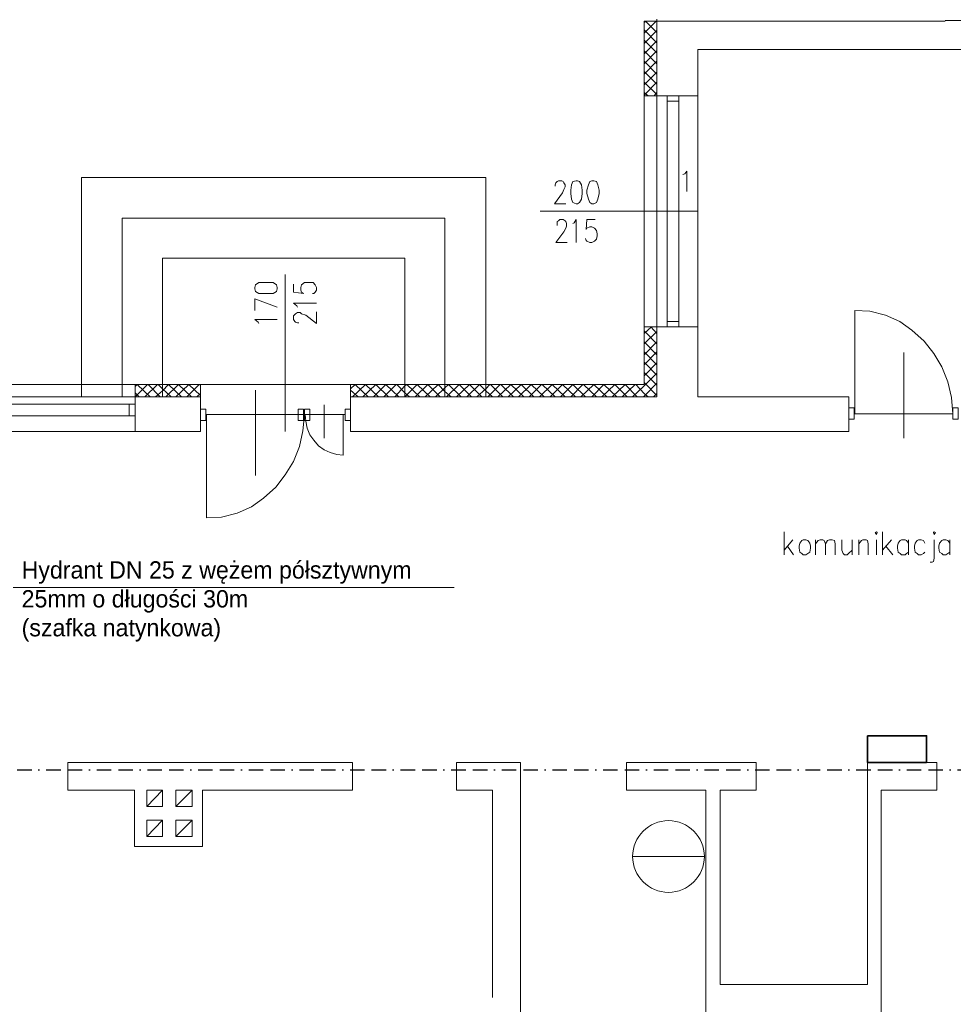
# Model space of a CAD drawing. Header units: centimetres. Extents: x -16053 to 7031, y -7778 to 254.
# Tile 31 of 256: x -12214 to -11405, y -5436 to -4584. Entities that reach past the tile are written whole.
import ezdxf

# ---------------------------------------------------------------- set-up
doc = ezdxf.new("R2010")
doc.units = ezdxf.units.CM
doc.header["$MEASUREMENT"] = 0
doc.linetypes.add('BORDER', pattern=[1.75, 0.5, -0.25, 0.5, -0.25, 0, -0.25])
doc.layers.get('0').update_dxf_attribs({"linetype": 'CONTINUOUS'})
doc.layers.add('ELEKTRYKA', color=1, linetype='CONTINUOUS')
doc.layers.add('konstrukcja', color=250, linetype='CONTINUOUS', lineweight=15)
doc.layers.add('T - opisy', color=250, linetype='CONTINUOUS', lineweight=13)
doc.styles.add('trafik_verdana', font='txt')

msp = doc.modelspace()

# ---------------------------------------------------------------- linework, layer by layer
at = {"linetype": 'ByBlock', "lineweight": 35}
msp.add_lwpolyline([(-11479.23, -5203.705), (-11428.132, -5203.705), (-11428.132, -5226.768), (-11479.23, -5226.768)], close=True, dxfattribs=at)
at = {"layer": 'ELEKTRYKA', "linetype": 'BORDER', "ltscale": 25}
msp.add_lwpolyline([(-12609.485, -6225.329), (-12624.977, -6225.329), (-12624.977, -6132.845), (-12409.881, -6132.845), (-12409.881, -5233.161), (-10738.414, -5233.161), (-10738.414, -4712.838), (-10694.447, -4712.838), (-10704.657, -4706.783), (-10752.032, -4706.783), (-10752.032, -3061.598), (-10703.907, -2995.998), (-10753.459, -2896.809), (-10753.459, -777.342), (-12488.499, -777.342), (-12488.499, -593.274), (-12615.893, -593.274), (-12615.893, -571.816)], dxfattribs=at)
at = {"layer": 'konstrukcja', "linetype": 'Continuous'}
for points in [[(-11661.66, -4584.731), (-11672.842, -4584.731), (-11672.842, -4899.57), (-13021.06, -4899.57), (-13021.06, -4910.163)], [(-11672.842, -4585.908), (-11671.076, -4584.731)], [(-11672.842, -4595.323), (-11662.249, -4584.731)], [(-11661.66, -4594.735), (-11671.665, -4584.731)], [(-11661.66, -4585.908), (-11662.249, -4584.731)], [(-11661.66, -4584.731), (-11661.66, -4582.965)], [(-11661.66, -4584.731), (-11661.66, -4649.464)], [(-11661.66, -4584.731), (-11412.143, -4584.731)], [(-11412.143, -4584.142), (-11282.088, -4584.142)], [(-11661.66, -4603.562), (-11672.842, -4592.381)], [(-11672.842, -4604.151), (-11661.66, -4592.969)], [(-11661.66, -4612.389), (-11672.842, -4601.208)], [(-11672.842, -4612.978), (-11661.66, -4601.797)], [(-11672.842, -4621.805), (-11661.66, -4610.624)], [(-11661.66, -4621.805), (-11672.842, -4610.624)], [(-11412.143, -4609.447), (-11626.351, -4609.447), (-11626.351, -4649.464)], [(-11282.088, -4609.447), (-11412.143, -4609.447)], [(-11672.842, -4630.632), (-11661.66, -4619.451)], [(-11661.66, -4630.632), (-11672.842, -4619.451)], [(-11661.66, -4639.46), (-11672.842, -4628.278)], [(-11672.842, -4640.048), (-11661.66, -4628.867)], [(-11672.842, -4648.875), (-11661.66, -4637.694)], [(-11661.66, -4648.287), (-11672.842, -4637.694)], [(-11669.311, -4649.464), (-11672.842, -4646.522)], [(-11664.014, -4649.464), (-11661.66, -4646.522)], [(-11661.66, -4649.464), (-11672.842, -4649.464)], [(-11626.351, -4649.464), (-11661.66, -4649.464)], [(-11661.66, -4849.549), (-11661.66, -4649.464)], [(-11652.833, -4654.172), (-11642.829, -4654.172), (-11642.829, -4649.464), (-11652.833, -4649.464), (-11652.833, -4654.172)], [(-11652.833, -4649.464), (-11652.833, -4844.841), (-11642.829, -4844.841), (-11642.829, -4649.464), (-11652.833, -4649.464)], [(-11626.351, -4849.549), (-11626.351, -4649.464)], [(-11672.842, -4717.728), (-11672.842, -4693.012)], [(-11672.842, -4707.135), (-11672.842, -4703.016)], [(-11661.66, -4707.135), (-11661.66, -4703.016)], [(-11639.298, -4717.728), (-11637.533, -4717.14), (-11635.767, -4714.786), (-11635.767, -4732.44)], [(-11809.959, -4910.163), (-11809.959, -4720.082), (-12160.107, -4720.082), (-12160.107, -4910.163)], [(-11749.933, -4727.732), (-11749.933, -4726.555), (-11749.345, -4724.79), (-11748.168, -4723.613), (-11746.991, -4723.025), (-11744.048, -4723.025), (-11742.871, -4723.613), (-11742.283, -4724.79), (-11741.106, -4726.555), (-11741.106, -4728.321), (-11742.283, -4730.675), (-11743.46, -4733.617), (-11750.522, -4743.033), (-11740.517, -4743.033)], [(-11731.69, -4723.025), (-11734.633, -4723.613), (-11735.81, -4726.555), (-11736.398, -4731.263), (-11736.398, -4734.206), (-11735.81, -4738.914), (-11734.633, -4741.856), (-11731.69, -4743.033), (-11730.513, -4743.033), (-11728.748, -4741.856), (-11726.982, -4738.914), (-11726.394, -4734.206), (-11726.394, -4731.263), (-11726.982, -4726.555), (-11728.748, -4723.613), (-11730.513, -4723.025), (-11731.69, -4723.025)], [(-11718.155, -4723.025), (-11719.92, -4723.613), (-11721.097, -4726.555), (-11722.274, -4731.263), (-11722.274, -4734.206), (-11721.097, -4738.914), (-11719.92, -4741.856), (-11718.155, -4743.033), (-11716.39, -4743.033), (-11714.036, -4741.856), (-11712.859, -4738.914), (-11711.682, -4734.206), (-11711.682, -4731.263), (-11712.859, -4726.555), (-11714.036, -4723.613), (-11716.39, -4723.025), (-11718.155, -4723.025)], [(-11626.351, -4749.506), (-11762.88, -4749.506)], [(-11845.268, -4910.163), (-11845.268, -4755.391), (-12124.798, -4755.391), (-12124.798, -4910.163)], [(-11748.168, -4761.865), (-11748.168, -4760.099), (-11748.168, -4758.334), (-11746.991, -4757.745), (-11745.814, -4756.568), (-11742.871, -4756.568), (-11741.106, -4757.745), (-11740.517, -4758.334), (-11739.929, -4760.099), (-11739.929, -4762.453), (-11740.517, -4764.218), (-11742.283, -4767.161), (-11749.345, -4776.577), (-11739.34, -4776.577)], [(-11734.633, -4760.099), (-11733.456, -4759.511), (-11731.69, -4756.568), (-11731.69, -4776.577)], [(-11715.213, -4756.568), (-11722.274, -4756.568), (-11722.863, -4765.395), (-11722.274, -4764.218), (-11719.92, -4763.042), (-11718.155, -4763.042), (-11715.801, -4764.218), (-11714.036, -4765.984), (-11713.447, -4768.926), (-11713.447, -4770.692), (-11714.036, -4773.634), (-11715.801, -4775.4), (-11718.155, -4776.577), (-11719.92, -4776.577), (-11722.274, -4775.4), (-11722.863, -4774.811), (-11723.451, -4773.046)], [(-11879.988, -4910.163), (-11879.988, -4790.112), (-12090.077, -4790.112), (-12090.077, -4910.163)], [(-11983.562, -4804.235), (-11983.562, -4940.175)], [(-12010.044, -4816.594), (-12009.455, -4818.948), (-12006.513, -4820.713), (-12001.805, -4820.713), (-11998.862, -4820.713), (-11994.154, -4820.713), (-11991.212, -4818.948), (-11990.624, -4816.594), (-11990.624, -4815.417), (-11991.212, -4813.063), (-11994.154, -4811.297), (-11998.862, -4811.297), (-12001.805, -4811.297), (-12006.513, -4811.297), (-12009.455, -4813.063), (-12010.044, -4815.417), (-12010.044, -4816.594)], [(-11976.5, -4812.474), (-11976.5, -4819.536), (-11967.673, -4820.713), (-11969.438, -4819.536), (-11970.027, -4817.771), (-11970.027, -4815.417), (-11969.438, -4813.063), (-11967.084, -4811.297), (-11964.142, -4811.297), (-11962.376, -4811.297), (-11959.434, -4811.297), (-11957.668, -4813.063), (-11956.491, -4815.417), (-11956.491, -4817.771), (-11957.668, -4819.536), (-11958.845, -4820.713), (-11960.022, -4820.713)], [(-12010.044, -4835.425), (-12010.044, -4825.421), (-11990.624, -4832.483)], [(-11972.969, -4832.483), (-11973.557, -4831.306), (-11976.5, -4828.952), (-11956.491, -4828.952)], [(-12006.513, -4846.606), (-12007.101, -4845.429), (-12010.044, -4843.075), (-11990.624, -4843.075)], [(-11971.792, -4846.018), (-11972.969, -4846.018), (-11974.734, -4845.429), (-11975.323, -4844.841), (-11976.5, -4843.075), (-11976.5, -4840.133), (-11975.323, -4838.956), (-11974.734, -4838.368), (-11972.969, -4837.191), (-11970.615, -4837.191), (-11969.438, -4838.368), (-11965.907, -4839.545), (-11956.491, -4846.606), (-11956.491, -4836.602)], [(-11405.46, -4924.875), (-11406.637, -4910.751), (-11409.579, -4897.216), (-11414.876, -4884.269), (-11421.938, -4872.5), (-11430.176, -4861.907), (-11440.769, -4852.491), (-11451.362, -4844.841), (-11463.72, -4839.545), (-11477.255, -4836.014), (-11490.202, -4835.425)], [(-11490.202, -4924.875), (-11490.202, -4835.425)], [(-11672.842, -4855.434), (-11666.368, -4849.549)], [(-11661.66, -4849.549), (-11672.842, -4849.549)], [(-11661.66, -4855.434), (-11666.957, -4849.549)], [(-11626.351, -4849.549), (-11661.66, -4849.549)], [(-11661.66, -4849.549), (-11661.66, -4910.163)], [(-11626.351, -4849.549), (-11661.66, -4849.549)], [(-11652.833, -4849.549), (-11642.829, -4849.549), (-11642.829, -4844.841), (-11652.833, -4844.841), (-11652.833, -4849.549)], [(-11626.351, -4849.549), (-11626.351, -4910.163)], [(-11661.66, -4864.261), (-11672.842, -4853.08)], [(-11672.842, -4864.261), (-11661.66, -4853.668)], [(-11672.842, -4873.677), (-11661.66, -4862.495)], [(-11661.66, -4873.677), (-11672.842, -4862.495)], [(-11672.842, -4882.504), (-11661.66, -4871.323)], [(-11661.66, -4882.504), (-11672.842, -4871.323)], [(-11447.831, -4946.06), (-11447.831, -4871.911)], [(-11661.66, -4891.331), (-11672.842, -4880.15)], [(-11672.842, -4891.92), (-11661.66, -4880.738)], [(-11682.846, -4910.163), (-11672.842, -4900.747), (-11661.66, -4889.566)], [(-11661.66, -4900.158), (-11672.842, -4888.977)], [(-12113.617, -4901.335), (-12111.851, -4899.57)], [(-12113.617, -4910.163), (-12103.024, -4899.57)], [(-12113.617, -4910.163), (-12113.617, -4899.57)], [(-12100.67, -4910.163), (-12111.851, -4899.57)], [(-12105.378, -4910.163), (-12094.197, -4899.57)], [(-12091.843, -4910.163), (-12102.436, -4899.57)], [(-12095.962, -4910.163), (-12090.077, -4904.866), (-12084.781, -4899.57)], [(-12082.427, -4910.163), (-12090.077, -4903.101), (-12093.608, -4899.57)], [(-12087.135, -4910.163), (-12075.954, -4899.57)], [(-12073.6, -4910.163), (-12084.781, -4899.57)], [(-12078.308, -4910.163), (-12067.127, -4899.57)], [(-12064.773, -4910.163), (-12075.954, -4899.57)], [(-12068.892, -4910.163), (-12058.299, -4899.57)], [(-12057.122, -4908.986), (-12067.127, -4899.57)], [(-12057.122, -4900.158), (-12057.711, -4899.57)], [(-12057.122, -4910.163), (-12057.122, -4899.57)], [(-11927.067, -4903.101), (-11922.948, -4899.57)], [(-11927.067, -4910.163), (-11927.067, -4899.57)], [(-11925.302, -4910.163), (-11914.12, -4899.57)], [(-11911.767, -4910.163), (-11922.948, -4899.57)], [(-11895.289, -4899.57), (-11920.005, -4899.57)], [(-11916.474, -4910.163), (-11905.293, -4899.57)], [(-11915.297, -4899.57), (-11910.001, -4899.57)], [(-11902.939, -4910.163), (-11914.12, -4899.57)], [(-11907.059, -4910.163), (-11896.466, -4899.57)], [(-11894.112, -4910.163), (-11905.293, -4899.57)], [(-11898.231, -4910.163), (-11887.639, -4899.57)], [(-11885.285, -4910.163), (-11896.466, -4899.57)], [(-11888.816, -4910.163), (-11879.988, -4900.747)], [(-11879.988, -4906.632), (-11887.05, -4899.57)], [(-11879.988, -4900.747), (-11878.223, -4899.57)], [(-11879.988, -4910.163), (-11869.396, -4899.57)], [(-11867.042, -4910.163), (-11878.223, -4899.57)], [(-11871.161, -4910.163), (-11859.98, -4899.57)], [(-11858.214, -4910.163), (-11869.396, -4899.57)], [(-11862.334, -4910.163), (-11851.153, -4899.57)], [(-11849.387, -4910.163), (-11859.98, -4899.57)], [(-11853.507, -4910.163), (-11845.268, -4902.512)], [(-11845.268, -4905.455), (-11851.153, -4899.57)], [(-11845.268, -4902.512), (-11842.325, -4899.57)], [(-11844.091, -4910.163), (-11832.91, -4899.57)], [(-11831.144, -4910.163), (-11842.325, -4899.57)], [(-11835.264, -4910.163), (-11824.082, -4899.57)], [(-11822.317, -4910.163), (-11832.91, -4899.57)], [(-11826.436, -4910.163), (-11815.255, -4899.57)], [(-11813.49, -4910.163), (-11824.082, -4899.57)], [(-11817.609, -4910.163), (-11809.959, -4903.101), (-11806.428, -4899.57)], [(-11809.959, -4904.866), (-11815.255, -4899.57)], [(-11808.193, -4910.163), (-11797.6, -4899.57)], [(-11795.247, -4910.163), (-11805.839, -4899.57)], [(-11799.366, -4910.163), (-11788.185, -4899.57)], [(-11785.831, -4910.163), (-11797.012, -4899.57)], [(-11790.539, -4910.163), (-11779.357, -4899.57)], [(-11777.004, -4910.163), (-11788.185, -4899.57)], [(-11781.711, -4910.163), (-11770.53, -4899.57)], [(-11768.176, -4910.163), (-11779.357, -4899.57)], [(-11772.296, -4910.163), (-11761.703, -4899.57)], [(-11759.349, -4910.163), (-11770.53, -4899.57)], [(-11763.468, -4910.163), (-11752.287, -4899.57)], [(-11749.933, -4910.163), (-11761.114, -4899.57)], [(-11754.053, -4910.163), (-11743.46, -4899.57)], [(-11741.106, -4910.163), (-11752.287, -4899.57)], [(-11745.225, -4910.163), (-11734.633, -4899.57)], [(-11732.279, -4910.163), (-11743.46, -4899.57)], [(-11736.398, -4910.163), (-11725.805, -4899.57)], [(-11723.451, -4910.163), (-11734.633, -4899.57)], [(-11727.571, -4910.163), (-11716.39, -4899.57)], [(-11714.036, -4910.163), (-11725.217, -4899.57)], [(-11718.155, -4910.163), (-11707.562, -4899.57)], [(-11705.208, -4910.163), (-11716.39, -4899.57)], [(-11709.328, -4910.163), (-11698.147, -4899.57)], [(-11696.381, -4910.163), (-11707.562, -4899.57)], [(-11700.5, -4910.163), (-11689.319, -4899.57)], [(-11687.554, -4910.163), (-11698.147, -4899.57)], [(-11691.673, -4910.163), (-11680.492, -4899.57)], [(-11678.727, -4910.163), (-11689.319, -4899.57)], [(-11672.842, -4907.22), (-11679.904, -4899.57)], [(-11673.43, -4910.163), (-11672.842, -4909.574), (-11661.66, -4898.393)], [(-11661.66, -4908.986), (-11672.842, -4897.805)], [(-12113.617, -4910.163), (-12374.316, -4910.163)], [(-12110.086, -4910.163), (-12113.617, -4906.632)], [(-12113.617, -4910.163), (-12113.617, -4940.175)], [(-12057.122, -4910.163), (-12113.617, -4910.163)], [(-12060.065, -4910.163), (-12057.122, -4907.22)], [(-12057.122, -4910.163), (-12057.122, -4940.175)], [(-12009.455, -4904.278), (-12009.455, -4978.427)], [(-11920.594, -4910.163), (-11927.067, -4904.278)], [(-11927.067, -4910.163), (-11927.067, -4940.175)], [(-11661.66, -4910.163), (-11927.067, -4910.163)], [(-11915.297, -4910.163), (-11910.001, -4910.163)], [(-11875.869, -4910.163), (-11879.988, -4906.632)], [(-11839.971, -4910.163), (-11845.268, -4905.455)], [(-11804.074, -4910.163), (-11809.959, -4904.866)], [(-11669.311, -4910.163), (-11672.842, -4907.22)], [(-11664.603, -4910.163), (-11661.66, -4907.22)], [(-11626.351, -4910.163), (-11495.498, -4910.163)], [(-11495.498, -4910.163), (-11495.498, -4940.175)], [(-12369.019, -4926.64), (-12118.913, -4926.64), (-12118.913, -4916.636), (-12369.019, -4916.636), (-12369.019, -4926.64)], [(-12113.617, -4926.64), (-12113.617, -4916.636), (-12118.913, -4916.636), (-12118.913, -4926.64), (-12113.617, -4926.64)], [(-11950.018, -4917.225), (-11950.018, -4946.06)], [(-11495.498, -4919.578), (-11495.498, -4929.583), (-11490.79, -4929.583), (-11490.79, -4919.578), (-11495.498, -4919.578)], [(-11400.752, -4919.578), (-11400.752, -4929.583), (-11405.46, -4929.583), (-11405.46, -4919.578), (-11400.752, -4919.578)], [(-12057.122, -4930.76), (-12057.122, -4920.755), (-12052.414, -4920.755), (-12052.414, -4930.76), (-12057.122, -4930.76)], [(-11967.084, -4925.463), (-12052.414, -4925.463)], [(-11967.084, -4925.463), (-11968.261, -4939.587), (-11971.204, -4953.122), (-11976.5, -4966.069), (-11983.562, -4977.838), (-11991.8, -4988.431), (-12002.393, -4997.847), (-12012.986, -5005.497), (-12025.344, -5010.794), (-12038.879, -5014.325), (-12051.826, -5014.913)], [(-12051.826, -4925.463), (-12051.826, -5014.913)], [(-11967.673, -4930.76), (-11967.673, -4920.755), (-11972.38, -4920.755), (-11972.38, -4930.76), (-11967.673, -4930.76)], [(-11967.673, -4925.463), (-11931.775, -4925.463)], [(-11967.084, -4930.76), (-11967.084, -4920.755), (-11962.376, -4920.755), (-11962.376, -4930.76), (-11967.084, -4930.76)], [(-11966.496, -4925.463), (-11965.907, -4931.348), (-11964.73, -4937.233), (-11962.376, -4943.118), (-11958.845, -4947.826), (-11954.726, -4952.534), (-11950.018, -4956.065), (-11944.722, -4958.418), (-11938.837, -4960.184), (-11933.54, -4960.772)], [(-11933.54, -4925.463), (-11933.54, -4960.772)], [(-11927.067, -4930.76), (-11927.067, -4920.755), (-11931.775, -4920.755), (-11931.775, -4930.76), (-11927.067, -4930.76)], [(-11405.46, -4924.875), (-11490.79, -4924.875)], [(-12113.617, -4940.175), (-12374.316, -4940.175)], [(-12057.122, -4940.175), (-12113.617, -4940.175)], [(-11495.498, -4940.175), (-11927.067, -4940.175)], [(-11551.557, -5047.022), (-11551.557, -5027.014)], [(-11472.7, -5027.602), (-11471.523, -5029.368), (-11470.934, -5027.602), (-11471.523, -5027.014), (-11472.7, -5027.602)], [(-11466.226, -5047.022), (-11466.226, -5027.014)], [(-11422.09, -5027.602), (-11421.501, -5029.368), (-11420.324, -5027.602), (-11421.501, -5027.014), (-11422.09, -5027.602)], [(-11543.906, -5034.076), (-11551.557, -5042.903)], [(-11548.614, -5039.372), (-11543.318, -5047.022)], [(-11535.079, -5034.076), (-11536.256, -5034.664), (-11538.021, -5037.018), (-11538.61, -5039.372), (-11538.61, -5041.138), (-11538.021, -5044.668), (-11536.256, -5045.845), (-11535.079, -5047.022), (-11532.725, -5047.022), (-11530.96, -5045.845), (-11529.194, -5044.668), (-11528.606, -5041.138), (-11528.606, -5039.372), (-11529.194, -5037.018), (-11530.96, -5034.664), (-11532.725, -5034.076), (-11535.079, -5034.076)], [(-11524.486, -5047.022), (-11524.486, -5034.076)], [(-11524.486, -5037.607), (-11522.132, -5034.664), (-11520.367, -5034.076), (-11518.013, -5034.076), (-11516.836, -5034.664), (-11515.659, -5037.607), (-11515.659, -5047.022)], [(-11515.659, -5037.607), (-11513.894, -5034.664), (-11512.128, -5034.076), (-11509.774, -5034.076), (-11508.009, -5034.664), (-11507.42, -5037.607), (-11507.42, -5047.022)], [(-11501.535, -5034.076), (-11501.535, -5042.903), (-11500.358, -5045.845), (-11499.181, -5047.022), (-11496.827, -5047.022), (-11495.651, -5045.845), (-11492.708, -5042.903)], [(-11492.708, -5034.076), (-11492.708, -5047.022)], [(-11486.823, -5047.022), (-11486.823, -5034.076)], [(-11486.823, -5037.607), (-11484.469, -5034.664), (-11483.292, -5034.076), (-11480.35, -5034.076), (-11479.173, -5034.664), (-11478.584, -5037.607), (-11478.584, -5047.022)], [(-11471.523, -5034.076), (-11471.523, -5047.022)], [(-11458.576, -5034.076), (-11466.226, -5042.903)], [(-11463.284, -5039.372), (-11457.399, -5047.022)], [(-11443.864, -5037.018), (-11445.629, -5034.664), (-11446.806, -5034.076), (-11449.749, -5034.076), (-11450.926, -5034.664), (-11452.691, -5037.018), (-11453.28, -5039.372), (-11453.28, -5041.138), (-11452.691, -5044.668), (-11450.926, -5045.845), (-11449.749, -5047.022), (-11446.806, -5047.022), (-11445.629, -5045.845), (-11443.864, -5044.668)], [(-11443.864, -5034.076), (-11443.864, -5047.022)], [(-11429.74, -5037.018), (-11430.917, -5034.664), (-11432.683, -5034.076), (-11435.037, -5034.076), (-11436.214, -5034.664), (-11437.979, -5037.018), (-11438.567, -5039.372), (-11438.567, -5041.138), (-11437.979, -5044.668), (-11436.214, -5045.845), (-11435.037, -5047.022), (-11432.683, -5047.022), (-11430.917, -5045.845), (-11429.74, -5044.668)], [(-11421.501, -5034.076), (-11421.501, -5049.965), (-11422.09, -5052.907), (-11423.267, -5053.496), (-11425.032, -5053.496)], [(-11407.966, -5037.018), (-11409.732, -5034.664), (-11411.497, -5034.076), (-11413.851, -5034.076), (-11415.028, -5034.664), (-11416.794, -5037.018), (-11417.382, -5039.372), (-11417.382, -5041.138), (-11416.794, -5044.668), (-11415.028, -5045.845), (-11413.851, -5047.022), (-11411.497, -5047.022), (-11409.732, -5045.845), (-11407.966, -5044.668)], [(-11407.966, -5034.076), (-11407.966, -5047.022)], [(-12171.877, -5226.768), (-12171.877, -5250.895)], [(-12171.877, -5226.768), (-11925.302, -5226.768)], [(-11925.302, -5226.768), (-11925.302, -5250.895)], [(-11835.264, -5226.768), (-11835.264, -5250.895)], [(-11835.264, -5226.768), (-11779.946, -5226.768)], [(-11779.946, -5226.768), (-11779.946, -6137.742), (-11689.319, -6137.742)], [(-11575.742, -5226.768), (-11688.142, -5226.768), (-11688.142, -5250.895), (-11619.29, -5250.895)], [(-11479.23, -5226.768), (-11479.23, -5419.202), (-11606.931, -5419.202), (-11606.931, -5250.895)], [(-11575.742, -5226.768), (-11575.742, -5250.895)], [(-11479.23, -5226.768), (-11419.205, -5226.768)], [(-11419.205, -5226.768), (-11419.205, -5250.895)], [(-12171.877, -5250.895), (-12114.205, -5250.895)], [(-12114.205, -5250.895), (-12114.205, -5299.74), (-12103.613, -5299.74)], [(-12090.077, -5250.895), (-12103.613, -5265.019), (-12090.077, -5265.019), (-12090.077, -5250.895), (-12103.613, -5250.895), (-12103.613, -5265.019)], [(-12055.357, -5250.895), (-12055.357, -5299.74), (-12103.613, -5299.74)], [(-12064.184, -5250.895), (-12078.308, -5265.019), (-12064.184, -5265.019), (-12064.184, -5250.895), (-12078.308, -5250.895), (-12078.308, -5265.019)], [(-12055.357, -5250.895), (-11925.302, -5250.895)], [(-11835.264, -5250.895), (-11804.074, -5250.895)], [(-11804.074, -5250.895), (-11804.074, -5430.383)], [(-11619.29, -5250.895), (-11619.29, -5460.396), (-11691.085, -5460.396), (-11691.085, -5472.754), (-11479.23, -5472.754)], [(-11575.742, -5250.895), (-11606.931, -5250.895)], [(-11467.46, -5460.396), (-11467.46, -5250.895)], [(-11419.205, -5250.895), (-11467.46, -5250.895)], [(-12090.077, -5276.789), (-12103.613, -5290.912), (-12090.077, -5290.912), (-12090.077, -5276.789), (-12103.613, -5276.789), (-12103.613, -5290.912)], [(-12064.184, -5276.789), (-12078.308, -5290.912), (-12064.184, -5290.912), (-12064.184, -5276.789), (-12078.308, -5276.789), (-12078.308, -5290.912)]]:
    msp.add_lwpolyline(points, dxfattribs=at)
at = {"layer": 'T - opisy', "ltscale": 10}
msp.add_line((-12219.236, -5075.283), (-11837.263, -5075.283), dxfattribs=at)
at = {"layer": 'T - opisy', "linetype": 'ByBlock'}
msp.add_line((-11682.74, -5308.27), (-11620.619, -5308.27), dxfattribs=at)
msp.add_circle((-11651.68, -5308.27), 31.06, dxfattribs=at)

# ---------------------------------------------------------------- texts
at = {"layer": 'T - opisy', "linetype": 'Continuous', "ltscale": 30, "insert": (-12211.969, -5052.589), "char_height": 15, "width": 382.98119, "attachment_point": 1, "style": 'trafik_verdana'}
msp.add_mtext('Hydrant DN 25 z wężem półsztywnym 25mm o długości 30m\\P(szafka natynkowa)', dxfattribs=at)

doc.saveas('drawing.dxf')
